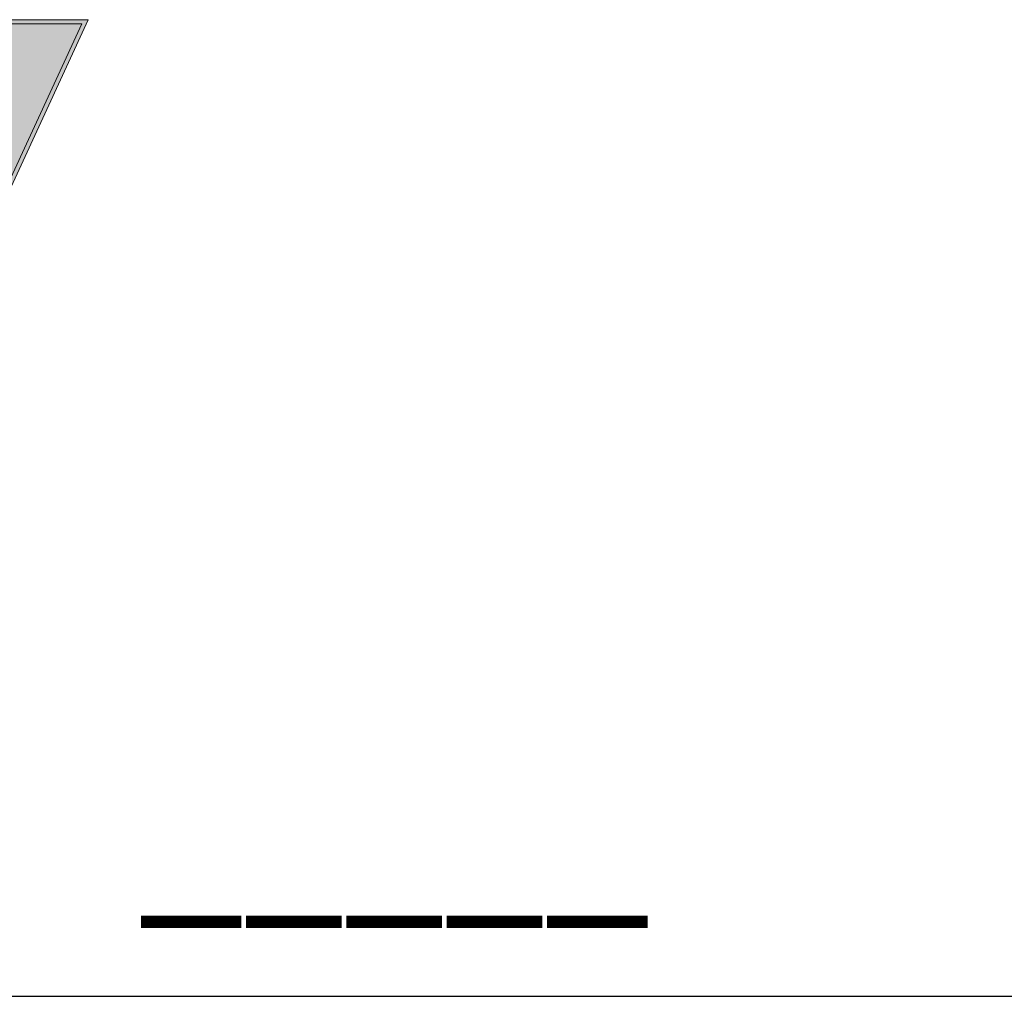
# Model space of a CAD drawing. Header units: metres. Extents: x 0 to 0.185, y 0 to 0.06.
# Tile 10 of 21: x 0.023 to 0.035, y 0.034 to 0.046. Entities that reach past the tile are written whole.
import ezdxf

# ---------------------------------------------------------------- set-up
doc = ezdxf.new("R2010")
doc.units = ezdxf.units.M
doc.header["$MEASUREMENT"] = 0
doc.layers.add('RAM_Logo_RNV', color=7, linetype='Continuous', lineweight=0)
doc.layers.add('RAM_Stempel_VBL_DIN_A3', color=7, linetype='Continuous', lineweight=25)
doc.styles.add('Style-Arial Narrow', font='txt')

# ---------------------------------------------------------------- blocks, each defined once
blk = doc.blocks.new('RNV_Logo')
at = {"layer": 'RAM_Logo_RNV', "true_color": 0xa5a5a5}
h = blk.add_hatch(color=253, dxfattribs=at)
h.dxf.hatch_style = 1
h.paths.add_polyline_path([(0.035445, 0.016), (0, 0.016), (0, 0), (0.028061, 0)])
h.paths.add_polyline_path([(0.000098, 0.015902), (0.035291, 0.015902), (0.027998, 0.000098), (0.000098, 0.000098)], flags=16)
h.paths.add_polyline_path([(0.019104, 0.009542), (0.021519, 0.009542), (0.022719, 0.006542), (0.024847, 0.0112), (0.027332, 0.0112), (0.024368, 0.0048), (0.021, 0.0048)], flags=0)
at = {"layer": 'RAM_Logo_RNV', "true_color": 0xfefefe}
h = blk.add_hatch(color=7, dxfattribs=at)
h.dxf.hatch_style = 1
h.paths.add_polyline_path([(0.035291, 0.015902), (0.000098, 0.015902), (0.000098, 0.000098), (0.027998, 0.000098)])
h.paths.add_polyline_path([(0.019104, 0.009542), (0.021519, 0.009542), (0.022719, 0.006542), (0.024847, 0.0112), (0.027332, 0.0112), (0.024368, 0.0048), (0.021, 0.0048)], flags=16)
at = {"layer": 'RAM_Logo_RNV', "color": 253, "true_color": 0xa5a5a5}
blk.add_lwpolyline([(0, 0.016), (0, 0), (0.028061, 0), (0.035445, 0.016), (0, 0.016)], dxfattribs=at)
blk.add_lwpolyline([(0.000098, 0.015902), (0.000098, 0.000098), (0.027998, 0.000098), (0.035291, 0.015902)], close=True, dxfattribs=at)

msp = doc.modelspace()

# ---------------------------------------------------------------- linework, layer by layer
at = {"layer": 'RAM_Stempel_VBL_DIN_A3'}
msp.add_line((0, 0.034425), (0.185, 0.034425), dxfattribs=at)

# ---------------------------------------------------------------- block references
at = {"layer": 'RAM_Logo_RNV', "xscale": 0.5, "yscale": 0.5, "zscale": 0.5}
msp.add_blockref('RNV_Logo', (0.006331, 0.038207), dxfattribs=at)

# ---------------------------------------------------------------- texts
at = {"layer": 'RAM_Stempel_VBL_DIN_A3', "style": 'Style-Arial Narrow', "width": 1.167952}
msp.add_text('_____', height=0.0016282, dxfattribs=at).set_placement((0.024722, 0.035719))

doc.saveas('drawing.dxf')
